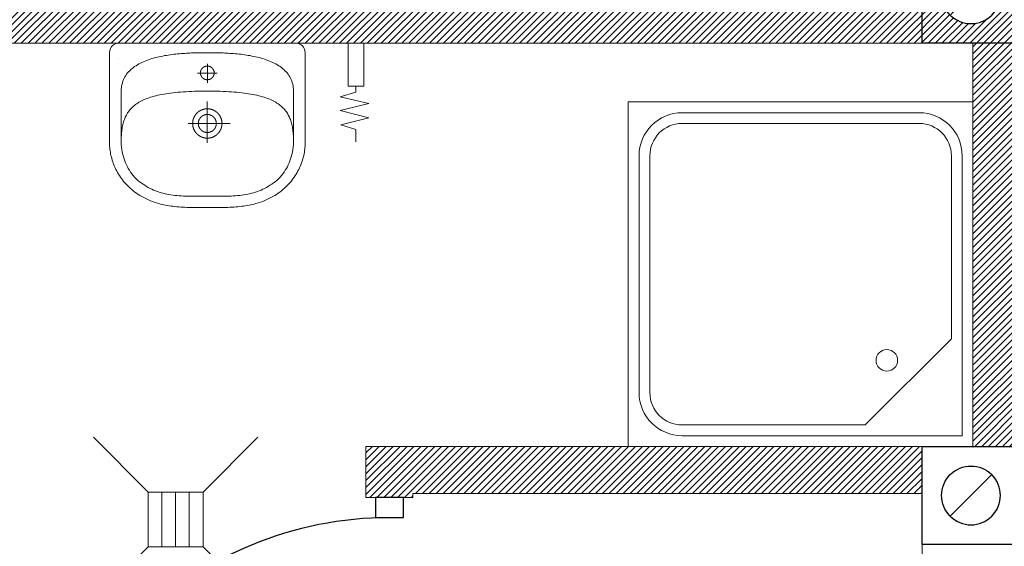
# Model space of a CAD drawing. Header units: inches. Extents: x 27484 to 71626, y -45113 to 39.
# Tile 144 of 256: x 36744 to 36995, y -34657 to -34522. Entities that reach past the tile are written whole.
import ezdxf
from ezdxf.enums import TextEntityAlignment as Align

# ---------------------------------------------------------------- set-up
doc = ezdxf.new("R2010")
doc.units = ezdxf.units.IN
doc.header["$LTSCALE"] = 50
doc.header["$MEASUREMENT"] = 0
for name, color, linetype, lineweight in [('A-ARMATURA', 45, 'Continuous', 5), ('A-SCIANY', 5, 'Continuous', 18), ('A-ść. istn.', 8, 'Continuous', 0), ('R-MET-DRZ', 7, 'Continuous', 15)]:
    doc.layers.add(name, color=color, linetype=linetype, lineweight=lineweight)
for name, color, linetype in [('B-IWE', 2, 'Continuous'), ('B-IWE-KAN', 7, 'Continuous'), ('R-MET-IWE', 2, 'Continuous'), ('rz_wentylacja', 10, 'Continuous'), ('S-DRZ-', 7, 'Continuous'), ('S-DRZ-O', 7, 'Continuous'), ('S-DRZ-SKRZYD', 5, 'Continuous'), ('S-DRZ-WEGAR', 7, 'Continuous')]:
    doc.layers.add(name, color=color, linetype=linetype)
doc.styles.get("Standard").update_dxf_attribs({"font": 'romans.shx'})

# ---------------------------------------------------------------- blocks, each defined once
blk = doc.blocks.new('NATR80_K')
for p, q in [((-80, 80), (0, 80)), ((-80, 0), (-80, 80)), ((0, 80), (0, 0)), ((-12.5, 77.5), (-67.5, 77.5)), ((-12.5, 75), (-67.5, 75)), ((-77.5, 67.5), (-77.5, 12.5)), ((-75, 67.5), (-75, 12.5)), ((-5, 25), (-5, 67.5)), ((-2.5, 2.5), (-2.5, 67.5)), ((-25, 5), (-5, 25)), ((-67.5, 5), (-25, 5)), ((-67.5, 2.5), (-2.5, 2.5)), ((0, 0), (-80, 0))]:
    blk.add_line(p, q)
blk.add_circle((-20, 20), 2.5)
for centre, radius, start, end in [((-67.5, 67.5), 10, 90, 180), ((-12.5, 67.5), 10, 0, 90), ((-67.5, 67.5), 7.5, 90, 180), ((-12.5, 67.5), 7.5, 0, 90), ((-67.5, 12.5), 10, 180, 270), ((-67.5, 12.5), 7.5, 180, 270)]:
    blk.add_arc(centre, radius, start, end)
blk = doc.blocks.new('KRAT')
for p, q in [((-7, 7), (-21, 21)), ((7, 7), (21, 21)), ((7, 3.5), (-7, 3.5)), ((7, 0), (-7, 0)), ((7, -3.5), (-7, -3.5)), ((-7, -7), (-21, -21)), ((7, -7), (21, -21))]:
    blk.add_line(p, q)
blk.add_lwpolyline([(7, -7), (7, 7), (-7, 7), (-7, -7)], close=True)
blk = doc.blocks.new('D90-L-DL')
at = {"layer": 'S-DRZ-'}
blk.add_arc((-45, 0), 90, 270, 0, dxfattribs=at)
at = {"layer": 'S-DRZ-O'}
blk.add_line((0, 15.12), (0, -15.12), dxfattribs=at)
at = {"layer": 'S-DRZ-SKRZYD'}
blk.add_line((-45, 0), (-45, -90), dxfattribs=at)
at = {"layer": 'S-DRZ-WEGAR'}
for points in [[(-50, -3.5), (-45, -3.5), (-45, 3.5), (-50, 3.5)], [(45, 3.5), (50, 3.5), (50, -3.5), (45, -3.5)]]:
    blk.add_lwpolyline(points, close=True, dxfattribs=at)
blk = doc.blocks.new('A$C3A7D2EB8')
at = {"layer": 'A-ARMATURA'}
for p, q in [((22.71, 16.63), (22.71, 16.63)), ((1.75, 12.95), (1.75, 12.95)), ((2.3, 0.03), (2.3, 0.03)), ((3.75, 0.03), (3.75, 0.03))]:
    blk.add_line(p, q, dxfattribs=at)
for points in [[(-0.01, -21.47), (-0.62, -21.46), (-1.23, -21.46), (-1.83, -21.46), (-2.42, -21.46), (-3, -21.45), (-3.57, -21.44), (-4.14, -21.43), (-4.69, -21.41), (-5.23, -21.39), (-5.77, -21.37), (-6.3, -21.34), (-6.82, -21.31), (-7.33, -21.28), (-7.83, -21.24), (-8.32, -21.19), (-8.8, -21.13), (-9.28, -21.07), (-9.75, -21.01), (-10.21, -20.93), (-10.66, -20.85), (-11.1, -20.76), (-11.53, -20.67), (-11.96, -20.56), (-12.38, -20.45), (-12.38, -20.45), (-12.98, -20.26), (-13.57, -20.07), (-14.14, -19.86), (-14.69, -19.64), (-15.22, -19.41), (-15.74, -19.16), (-16.25, -18.91), (-16.73, -18.64), (-17.2, -18.37), (-17.66, -18.08), (-18.1, -17.78), (-18.52, -17.48), (-18.93, -17.17), (-19.32, -16.85), (-19.7, -16.52), (-20.06, -16.18), (-20.41, -15.84), (-20.75, -15.49), (-21.07, -15.13), (-21.38, -14.77), (-21.67, -14.4), (-21.95, -14.03), (-22.21, -13.65), (-22.46, -13.27), (-22.7, -12.89), (-22.93, -12.5), (-23.14, -12.11), (-23.34, -11.72), (-23.53, -11.32), (-23.71, -10.92), (-23.87, -10.53), (-24.02, -10.13), (-24.16, -9.73), (-24.29, -9.33), (-24.41, -8.93), (-24.52, -8.53), (-24.61, -8.13), (-24.7, -7.73), (-24.77, -7.34), (-24.84, -6.95), (-24.89, -6.56), (-24.93, -6.17), (-24.97, -5.79), (-24.99, -5.41), (-25, -5.03), (-25.01, -4.67), (-25.01, -4.67), (-25.01, 17.36), (-24.98, 18.05), (-24.9, 18.65), (-24.76, 19.14), (-24.57, 19.55), (-24.31, 19.88), (-24, 20.13), (-23.63, 20.32), (-23.19, 20.44), (-22.69, 20.51), (-22.13, 20.53), (-0.01, 20.53), (22.12, 20.53), (22.68, 20.51), (23.18, 20.44), (23.61, 20.32), (23.99, 20.13), (24.3, 19.88), (24.55, 19.55), (24.75, 19.14), (24.88, 18.65), (24.97, 18.05), (24.99, 17.36), (24.99, -4.67), (24.99, -5.03), (24.97, -5.41), (24.95, -5.79), (24.92, -6.17), (24.87, -6.56), (24.82, -6.95), (24.76, -7.34), (24.68, -7.73), (24.6, -8.13), (24.5, -8.53), (24.4, -8.93), (24.28, -9.33), (24.15, -9.73), (24.01, -10.13), (23.86, -10.53), (23.69, -10.92), (23.52, -11.32), (23.33, -11.72), (23.13, -12.11), (22.91, -12.5), (22.69, -12.89), (22.45, -13.27), (22.2, -13.65), (21.93, -14.03), (21.65, -14.4), (21.36, -14.77), (21.05, -15.13), (20.73, -15.49), (20.4, -15.84), (20.05, -16.18), (19.69, -16.52), (19.31, -16.85), (18.91, -17.17), (18.51, -17.48), (18.08, -17.78), (17.64, -18.08), (17.19, -18.37), (16.72, -18.64), (16.23, -18.91), (15.73, -19.16), (15.21, -19.41), (14.67, -19.64), (14.12, -19.86), (13.55, -20.07), (12.97, -20.26), (12.36, -20.45), (12.36, -20.45), (11.94, -20.56), (11.52, -20.67), (11.08, -20.76), (10.64, -20.85), (10.19, -20.93), (9.73, -21.01), (9.26, -21.07), (8.79, -21.13), (8.3, -21.19), (7.81, -21.24), (7.31, -21.28), (6.8, -21.31), (6.28, -21.34), (5.75, -21.37), (5.22, -21.39), (4.67, -21.41), (4.12, -21.43), (3.56, -21.44), (2.99, -21.45), (2.41, -21.46), (1.82, -21.46), (1.22, -21.46), (0.61, -21.46), (-0.01, -21.47)], [(-0.01, -18.53), (0.52, -18.54), (1.05, -18.54), (1.59, -18.54), (2.14, -18.55), (2.69, -18.55), (3.24, -18.55), (3.8, -18.55), (4.36, -18.55), (4.92, -18.54), (5.48, -18.53), (6.04, -18.51), (6.6, -18.48), (7.15, -18.45), (7.69, -18.41), (8.23, -18.36), (8.76, -18.3), (9.28, -18.23), (9.79, -18.15), (10.3, -18.05), (10.8, -17.93), (11.29, -17.81), (11.78, -17.67), (12.27, -17.52), (12.75, -17.35), (13.23, -17.17), (13.7, -16.97), (14.17, -16.76), (14.63, -16.54), (15.08, -16.3), (15.54, -16.04), (15.98, -15.77), (16.42, -15.48), (16.85, -15.17), (17.28, -14.85), (17.71, -14.51), (18.56, -13.69), (18.93, -13.26), (19.28, -12.83), (19.6, -12.39), (19.9, -11.94), (20.17, -11.49), (20.42, -11.02), (20.65, -10.54), (20.87, -10.04), (21.06, -9.53), (21.24, -9), (21.41, -8.46), (21.56, -7.9), (21.7, -7.32), (21.82, -6.65), (21.91, -5.99), (21.97, -5.32), (21.99, -4.64), (21.99, 8.3), (21.98, 8.76), (21.93, 9.21), (21.87, 9.64), (21.78, 10.06), (21.67, 10.46), (21.55, 10.85), (21.39, 11.23), (21.22, 11.6), (21.03, 11.95), (20.83, 12.29), (20.6, 12.61), (20.35, 12.92), (20.09, 13.23), (19.82, 13.51), (19.52, 13.79), (19.22, 14.06), (18.89, 14.31), (18.56, 14.56), (18.21, 14.79), (17.85, 15.01), (17.48, 15.22), (17.09, 15.43), (16.7, 15.62), (16.29, 15.8), (15.88, 15.98), (15.46, 16.14), (15.03, 16.3), (14.59, 16.44), (14.15, 16.58), (13.7, 16.72), (13.25, 16.84), (12.79, 16.95), (12.32, 17.06), (11.86, 17.16), (11.39, 17.26), (10.91, 17.35), (10.44, 17.43), (9.97, 17.5), (9.49, 17.57), (9.02, 17.64), (8.55, 17.69), (8.07, 17.75), (7.61, 17.8), (7.14, 17.84), (6.68, 17.88), (6.22, 17.91), (5.77, 17.94), (5.32, 17.97), (4.88, 17.99), (4.44, 18.01), (4.02, 18.03), (3.6, 18.05), (3.19, 18.06), (2.79, 18.07), (2.4, 18.08), (2.01, 18.08), (1.65, 18.09), (1.29, 18.09), (0.94, 18.09), (0.61, 18.09), (0.3, 18.09), (-0.01, 18.09), (-0.01, 18.09), (-0.31, 18.09), (-0.63, 18.09), (-0.96, 18.09), (-1.3, 18.09), (-1.66, 18.09), (-2.03, 18.08), (-2.41, 18.08), (-2.8, 18.07), (-3.2, 18.06), (-3.61, 18.05), (-4.03, 18.03), (-4.46, 18.01), (-4.89, 17.99), (-5.34, 17.97), (-5.78, 17.94), (-6.24, 17.91), (-6.69, 17.88), (-7.16, 17.84), (-7.62, 17.8), (-8.09, 17.75), (-8.56, 17.69), (-9.03, 17.64), (-9.51, 17.57), (-9.98, 17.5), (-10.46, 17.43), (-10.93, 17.35), (-11.4, 17.26), (-11.87, 17.16), (-12.34, 17.06), (-12.8, 16.95), (-13.26, 16.84), (-13.72, 16.72), (-14.17, 16.58), (-14.61, 16.44), (-15.05, 16.3), (-15.47, 16.14), (-15.9, 15.98), (-16.31, 15.8), (-16.71, 15.62), (-17.11, 15.43), (-17.49, 15.22), (-17.86, 15.01), (-18.23, 14.79), (-18.57, 14.56), (-18.91, 14.31), (-19.23, 14.06), (-19.54, 13.79), (-19.83, 13.51), (-20.11, 13.23), (-20.37, 12.92), (-20.61, 12.61), (-20.84, 12.29), (-21.05, 11.95), (-21.24, 11.6), (-21.41, 11.23), (-21.56, 10.85), (-21.69, 10.46), (-21.8, 10.06), (-21.89, 9.64), (-21.95, 9.21), (-21.99, 8.76), (-22.01, 8.3), (-22.01, 8.3), (-22.01, -4.64), (-21.98, -5.32), (-21.92, -5.99), (-21.84, -6.65), (-21.72, -7.32), (-21.58, -7.9), (-21.42, -8.46), (-21.26, -9), (-21.08, -9.53), (-20.88, -10.04), (-20.67, -10.54), (-20.44, -11.02), (-20.19, -11.49), (-19.91, -11.94), (-19.62, -12.39), (-19.3, -12.83), (-18.95, -13.26), (-18.58, -13.69), (-17.72, -14.51), (-17.3, -14.85), (-16.87, -15.17), (-16.44, -15.48), (-16, -15.77), (-15.55, -16.04), (-15.1, -16.3), (-14.64, -16.54), (-14.18, -16.76), (-13.72, -16.97), (-13.24, -17.17), (-12.77, -17.35), (-12.29, -17.52), (-11.8, -17.67), (-11.31, -17.81), (-10.81, -17.93), (-10.31, -18.05), (-9.81, -18.15), (-9.3, -18.23), (-8.78, -18.3), (-8.25, -18.36), (-7.71, -18.41), (-7.16, -18.45), (-6.61, -18.48), (-6.06, -18.51), (-5.5, -18.53), (-4.94, -18.54), (-4.38, -18.55), (-3.82, -18.55), (-3.26, -18.55), (-2.7, -18.55), (-2.15, -18.55), (-1.61, -18.54), (-1.06, -18.54), (-0.53, -18.54)], [(1.75, 12.94), (1.75, 12.97), (1.75, 12.99), (1.75, 13.01), (1.75, 13.04), (1.75, 13.06), (1.74, 13.08), (1.74, 13.11), (1.74, 13.13), (1.74, 13.15), (1.74, 13.17), (1.73, 13.2), (1.73, 13.22), (1.72, 13.24), (1.72, 13.26), (1.72, 13.29), (1.71, 13.31), (1.71, 13.33), (1.7, 13.35), (1.7, 13.38), (1.69, 13.4), (1.68, 13.42), (1.68, 13.44), (1.67, 13.46), (1.66, 13.49), (1.66, 13.51), (1.65, 13.53), (1.64, 13.55), (1.63, 13.57), (1.63, 13.59), (1.62, 13.61), (1.61, 13.64), (1.6, 13.66), (1.59, 13.68), (1.58, 13.7), (1.57, 13.72), (1.56, 13.74), (1.55, 13.76), (1.54, 13.78), (1.53, 13.8), (1.52, 13.82), (1.5, 13.84), (1.49, 13.86), (1.48, 13.88), (1.47, 13.9), (1.46, 13.92), (1.44, 13.94), (1.43, 13.96), (1.42, 13.97), (1.4, 13.99), (1.39, 14.01), (1.38, 14.03), (1.36, 14.05), (1.35, 14.06), (1.33, 14.08), (1.32, 14.1), (1.3, 14.12), (1.29, 14.13), (1.27, 14.15), (1.25, 14.17), (1.24, 14.18), (1.22, 14.2), (1.21, 14.21), (1.19, 14.23), (1.17, 14.25), (1.16, 14.26), (1.14, 14.28), (1.12, 14.29), (1.1, 14.31), (1.08, 14.32), (1.07, 14.33), (1.05, 14.35), (1.03, 14.36), (1.01, 14.37), (0.99, 14.39), (0.97, 14.4), (0.95, 14.41), (0.94, 14.43), (0.92, 14.44), (0.9, 14.45), (0.88, 14.46), (0.86, 14.47), (0.84, 14.48), (0.82, 14.49), (0.8, 14.51), (0.78, 14.52), (0.76, 14.53), (0.73, 14.54), (0.71, 14.54), (0.69, 14.55), (0.67, 14.56), (0.65, 14.57), (0.63, 14.58), (0.61, 14.59), (0.59, 14.6), (0.56, 14.6), (0.54, 14.61), (0.52, 14.62), (0.5, 14.62), (0.48, 14.63), (0.45, 14.64), (0.43, 14.64), (0.41, 14.65), (0.39, 14.65), (0.37, 14.66), (0.34, 14.66), (0.32, 14.67), (0.3, 14.67), (0.28, 14.68), (0.25, 14.68), (0.23, 14.68), (0.21, 14.68), (0.18, 14.69), (0.16, 14.69), (0.14, 14.69), (0.12, 14.69), (0.09, 14.69), (0.07, 14.7), (0.05, 14.7), (0.02, 14.7), (0, 14.7), (-0.02, 14.7), (-0.04, 14.7), (-0.07, 14.7), (-0.09, 14.69), (-0.11, 14.69), (-0.14, 14.69), (-0.16, 14.69), (-0.18, 14.69), (-0.2, 14.69), (-0.23, 14.68), (-0.25, 14.68), (-0.27, 14.68), (-0.29, 14.67), (-0.32, 14.67), (-0.34, 14.66), (-0.36, 14.66), (-0.38, 14.65), (-0.41, 14.65), (-0.43, 14.64), (-0.45, 14.64), (-0.47, 14.63), (-0.5, 14.63), (-0.52, 14.62), (-0.54, 14.61), (-0.56, 14.6), (-0.58, 14.6), (-0.6, 14.59), (-0.63, 14.58), (-0.65, 14.57), (-0.67, 14.56), (-0.69, 14.56), (-0.71, 14.55), (-0.73, 14.54), (-0.75, 14.53), (-0.77, 14.52), (-0.79, 14.51), (-0.81, 14.5), (-0.83, 14.49), (-0.85, 14.47), (-0.87, 14.46), (-0.89, 14.45), (-0.91, 14.44), (-0.93, 14.43), (-0.95, 14.42), (-0.97, 14.4), (-0.99, 14.39), (-1.01, 14.38), (-1.03, 14.36), (-1.05, 14.35), (-1.06, 14.34), (-1.08, 14.32), (-1.1, 14.31), (-1.12, 14.29), (-1.13, 14.28), (-1.15, 14.26), (-1.17, 14.25), (-1.19, 14.23), (-1.2, 14.22), (-1.22, 14.2), (-1.24, 14.19), (-1.25, 14.17), (-1.27, 14.15), (-1.28, 14.14), (-1.3, 14.12), (-1.31, 14.1), (-1.33, 14.09), (-1.34, 14.07), (-1.36, 14.05), (-1.37, 14.03), (-1.39, 14.01), (-1.4, 14), (-1.41, 13.98), (-1.43, 13.96), (-1.44, 13.94), (-1.45, 13.92), (-1.47, 13.9), (-1.48, 13.88), (-1.49, 13.86), (-1.5, 13.84), (-1.51, 13.82), (-1.53, 13.8), (-1.54, 13.78), (-1.55, 13.76), (-1.56, 13.74), (-1.57, 13.72), (-1.58, 13.7), (-1.59, 13.68), (-1.6, 13.66), (-1.61, 13.64), (-1.62, 13.62), (-1.62, 13.6), (-1.63, 13.58), (-1.64, 13.55), (-1.65, 13.53), (-1.66, 13.51), (-1.66, 13.49), (-1.67, 13.47), (-1.68, 13.45), (-1.68, 13.42), (-1.69, 13.4), (-1.7, 13.38), (-1.7, 13.36), (-1.71, 13.34), (-1.71, 13.31), (-1.72, 13.29), (-1.72, 13.27), (-1.72, 13.25), (-1.73, 13.22), (-1.73, 13.2), (-1.73, 13.18), (-1.74, 13.15), (-1.74, 13.13), (-1.74, 13.11), (-1.74, 13.09), (-1.75, 13.06), (-1.75, 13.04), (-1.75, 13.02), (-1.75, 13), (-1.75, 12.97), (-1.75, 12.95), (-1.75, 12.93), (-1.75, 12.9), (-1.75, 12.88), (-1.75, 12.86), (-1.75, 12.83), (-1.74, 12.81), (-1.74, 12.79), (-1.74, 12.77), (-1.74, 12.74), (-1.74, 12.72), (-1.73, 12.7), (-1.73, 12.68), (-1.73, 12.65), (-1.72, 12.63), (-1.72, 12.61), (-1.71, 12.59), (-1.71, 12.56), (-1.7, 12.54), (-1.7, 12.52), (-1.69, 12.5), (-1.68, 12.47), (-1.68, 12.45), (-1.67, 12.43), (-1.67, 12.41), (-1.66, 12.39), (-1.65, 12.37), (-1.64, 12.34), (-1.63, 12.32), (-1.63, 12.3), (-1.62, 12.28), (-1.61, 12.26), (-1.6, 12.24), (-1.59, 12.22), (-1.58, 12.2), (-1.57, 12.18), (-1.56, 12.15), (-1.55, 12.13), (-1.54, 12.11), (-1.53, 12.09), (-1.52, 12.07), (-1.51, 12.05), (-1.49, 12.03), (-1.48, 12.02), (-1.47, 12), (-1.46, 11.98), (-1.44, 11.96), (-1.43, 11.94), (-1.42, 11.92), (-1.4, 11.9), (-1.39, 11.88), (-1.38, 11.87), (-1.36, 11.85), (-1.35, 11.83), (-1.33, 11.81), (-1.32, 11.79), (-1.3, 11.78), (-1.29, 11.76), (-1.27, 11.74), (-1.26, 11.73), (-1.24, 11.71), (-1.22, 11.7), (-1.21, 11.68), (-1.19, 11.66), (-1.17, 11.65), (-1.16, 11.63), (-1.14, 11.62), (-1.12, 11.6), (-1.1, 11.59), (-1.09, 11.57), (-1.07, 11.56), (-1.05, 11.55), (-1.03, 11.53), (-1.01, 11.52), (-0.99, 11.51), (-0.97, 11.49), (-0.96, 11.48), (-0.94, 11.47), (-0.92, 11.46), (-0.9, 11.44), (-0.88, 11.43), (-0.86, 11.42), (-0.84, 11.41), (-0.82, 11.4), (-0.8, 11.39), (-0.78, 11.38), (-0.76, 11.37), (-0.73, 11.36), (-0.71, 11.35), (-0.69, 11.34), (-0.67, 11.33), (-0.65, 11.32), (-0.63, 11.31), (-0.61, 11.31), (-0.59, 11.3), (-0.56, 11.29), (-0.54, 11.28), (-0.52, 11.28), (-0.5, 11.27), (-0.48, 11.26), (-0.46, 11.26), (-0.43, 11.25), (-0.41, 11.25), (-0.39, 11.24), (-0.37, 11.24), (-0.34, 11.23), (-0.32, 11.23), (-0.3, 11.22), (-0.28, 11.22), (-0.25, 11.22), (-0.23, 11.21), (-0.21, 11.21), (-0.19, 11.21), (-0.16, 11.2), (-0.14, 11.2), (-0.12, 11.2), (-0.09, 11.2), (-0.07, 11.2), (-0.05, 11.2), (-0.03, 11.2), (0, 11.2), (0.02, 11.2), (0.04, 11.2), (0.07, 11.2), (0.09, 11.2), (0.11, 11.2), (0.13, 11.2), (0.16, 11.2), (0.18, 11.21), (0.2, 11.21), (0.23, 11.21), (0.25, 11.21), (0.27, 11.22), (0.29, 11.22), (0.32, 11.23), (0.34, 11.23), (0.36, 11.23), (0.38, 11.24), (0.41, 11.24), (0.43, 11.25), (0.45, 11.26), (0.47, 11.26), (0.49, 11.27), (0.52, 11.28), (0.54, 11.28), (0.56, 11.29), (0.58, 11.3), (0.6, 11.3), (0.62, 11.31), (0.65, 11.32), (0.67, 11.33), (0.69, 11.34), (0.71, 11.35), (0.73, 11.36), (0.75, 11.37), (0.77, 11.38), (0.79, 11.39), (0.81, 11.4), (0.83, 11.41), (0.85, 11.42), (0.87, 11.43), (0.89, 11.44), (0.91, 11.45), (0.93, 11.47), (0.95, 11.48), (0.97, 11.49), (0.99, 11.5), (1.01, 11.52), (1.03, 11.53), (1.04, 11.54), (1.06, 11.56), (1.08, 11.57), (1.1, 11.59), (1.12, 11.6), (1.13, 11.61), (1.15, 11.63), (1.17, 11.65), (1.19, 11.66), (1.2, 11.68), (1.22, 11.69), (1.24, 11.71), (1.25, 11.72), (1.27, 11.74), (1.28, 11.76), (1.3, 11.77), (1.31, 11.79), (1.33, 11.81), (1.34, 11.83), (1.36, 11.84), (1.37, 11.86), (1.39, 11.88), (1.4, 11.9), (1.41, 11.92), (1.43, 11.94), (1.44, 11.95), (1.45, 11.97), (1.47, 11.99), (1.48, 12.01), (1.49, 12.03), (1.5, 12.05), (1.51, 12.07), (1.53, 12.09), (1.54, 12.11), (1.55, 12.13), (1.56, 12.15), (1.57, 12.17), (1.58, 12.19), (1.59, 12.21), (1.6, 12.23), (1.61, 12.25), (1.62, 12.28), (1.62, 12.3), (1.63, 12.32), (1.64, 12.34), (1.65, 12.36), (1.66, 12.38), (1.66, 12.4), (1.67, 12.43), (1.68, 12.45), (1.68, 12.47), (1.69, 12.49), (1.7, 12.51), (1.7, 12.54), (1.71, 12.56), (1.71, 12.58), (1.72, 12.6), (1.72, 12.63), (1.72, 12.65), (1.73, 12.67), (1.73, 12.69), (1.73, 12.72), (1.74, 12.74), (1.74, 12.76), (1.74, 12.78), (1.74, 12.81), (1.75, 12.83), (1.75, 12.85), (1.75, 12.88), (1.75, 12.9), (1.75, 12.92), (1.75, 12.94)], [(3.75, 0.02), (3.75, 0.06), (3.75, 0.09), (3.75, 0.12), (3.75, 0.16), (3.75, 0.19), (3.74, 0.22), (3.74, 0.26), (3.74, 0.29), (3.74, 0.32), (3.74, 0.36), (3.73, 0.39), (3.73, 0.42), (3.73, 0.46), (3.72, 0.49), (3.72, 0.52), (3.71, 0.56), (3.71, 0.59), (3.7, 0.62), (3.7, 0.66), (3.69, 0.69), (3.68, 0.72), (3.68, 0.76), (3.67, 0.79), (3.66, 0.82), (3.66, 0.85), (3.65, 0.89), (3.64, 0.92), (3.63, 0.95), (3.63, 0.99), (3.62, 1.02), (3.61, 1.05), (3.6, 1.08), (3.59, 1.11), (3.58, 1.15), (3.57, 1.18), (3.56, 1.21), (3.55, 1.24), (3.54, 1.27), (3.53, 1.31), (3.51, 1.34), (3.5, 1.37), (3.49, 1.4), (3.48, 1.43), (3.46, 1.46), (3.45, 1.49), (3.44, 1.52), (3.42, 1.55), (3.41, 1.59), (3.4, 1.62), (3.38, 1.65), (3.37, 1.68), (3.35, 1.71), (3.34, 1.74), (3.32, 1.77), (3.31, 1.8), (3.29, 1.83), (3.27, 1.85), (3.26, 1.88), (3.24, 1.91), (3.22, 1.94), (3.21, 1.97), (3.19, 2), (3.17, 2.03), (3.15, 2.06), (3.14, 2.08), (3.12, 2.11), (3.1, 2.14), (3.08, 2.17), (3.06, 2.19), (3.04, 2.22), (3.02, 2.25), (3, 2.28), (2.98, 2.3), (2.96, 2.33), (2.94, 2.36), (2.92, 2.38), (2.9, 2.41), (2.88, 2.43), (2.85, 2.46), (2.83, 2.49), (2.81, 2.51), (2.79, 2.54), (2.76, 2.56), (2.74, 2.59), (2.72, 2.61), (2.7, 2.63), (2.67, 2.66), (2.65, 2.68), (2.63, 2.71), (2.6, 2.73), (2.58, 2.75), (2.55, 2.77), (2.53, 2.8), (2.5, 2.82), (2.48, 2.84), (2.45, 2.86), (2.43, 2.89), (2.4, 2.91), (2.38, 2.93), (2.35, 2.95), (2.32, 2.97), (2.3, 2.99), (2.27, 3.01), (2.24, 3.03), (2.22, 3.05), (2.19, 3.07), (2.16, 3.09), (2.13, 3.11), (2.11, 3.13), (2.08, 3.15), (2.05, 3.17), (2.02, 3.19), (1.99, 3.2), (1.97, 3.22), (1.94, 3.24), (1.91, 3.26), (1.88, 3.27), (1.85, 3.29), (1.82, 3.31), (1.79, 3.32), (1.76, 3.34), (1.73, 3.35), (1.7, 3.37), (1.67, 3.38), (1.64, 3.4), (1.61, 3.41), (1.58, 3.43), (1.55, 3.44), (1.52, 3.46), (1.49, 3.47), (1.46, 3.48), (1.43, 3.49), (1.4, 3.51), (1.37, 3.52), (1.33, 3.53), (1.3, 3.54), (1.27, 3.56), (1.24, 3.57), (1.21, 3.58), (1.18, 3.59), (1.14, 3.6), (1.11, 3.61), (1.08, 3.62), (1.05, 3.63), (1.02, 3.64), (0.98, 3.65), (0.95, 3.65), (0.92, 3.66), (0.89, 3.67), (0.85, 3.68), (0.82, 3.69), (0.79, 3.69), (0.75, 3.7), (0.72, 3.71), (0.69, 3.71), (0.66, 3.72), (0.62, 3.73), (0.59, 3.73), (0.56, 3.74), (0.52, 3.74), (0.49, 3.75), (0.46, 3.75), (0.42, 3.75), (0.39, 3.76), (0.36, 3.76), (0.32, 3.76), (0.29, 3.77), (0.26, 3.77), (0.22, 3.77), (0.19, 3.77), (0.16, 3.77), (0.12, 3.78), (0.09, 3.78), (0.05, 3.78), (0.02, 3.78), (-0.01, 3.78), (-0.05, 3.78), (-0.08, 3.78), (-0.11, 3.78), (-0.15, 3.77), (-0.18, 3.77), (-0.21, 3.77), (-0.25, 3.77), (-0.28, 3.77), (-0.31, 3.76), (-0.35, 3.76), (-0.38, 3.76), (-0.41, 3.75), (-0.45, 3.75), (-0.48, 3.75), (-0.51, 3.74), (-0.55, 3.74), (-0.58, 3.73), (-0.61, 3.73), (-0.65, 3.72), (-0.68, 3.72), (-0.71, 3.71), (-0.75, 3.7), (-0.78, 3.7), (-0.81, 3.69), (-0.84, 3.68), (-0.88, 3.67), (-0.91, 3.67), (-0.94, 3.66), (-0.97, 3.65), (-1.01, 3.64), (-1.04, 3.63), (-1.07, 3.62), (-1.1, 3.61), (-1.14, 3.6), (-1.17, 3.59), (-1.2, 3.58), (-1.23, 3.57), (-1.26, 3.56), (-1.29, 3.55), (-1.33, 3.54), (-1.36, 3.52), (-1.39, 3.51), (-1.42, 3.5), (-1.45, 3.49), (-1.48, 3.47), (-1.51, 3.46), (-1.54, 3.45), (-1.57, 3.43), (-1.6, 3.42), (-1.63, 3.4), (-1.66, 3.39), (-1.69, 3.37), (-1.72, 3.36), (-1.75, 3.34), (-1.78, 3.33), (-1.81, 3.31), (-1.84, 3.29), (-1.87, 3.28), (-1.9, 3.26), (-1.93, 3.24), (-1.96, 3.23), (-1.99, 3.21), (-2.01, 3.19), (-2.04, 3.17), (-2.07, 3.15), (-2.1, 3.13), (-2.13, 3.12), (-2.15, 3.1), (-2.18, 3.08), (-2.21, 3.06), (-2.24, 3.04), (-2.26, 3.02), (-2.29, 3), (-2.32, 2.98), (-2.34, 2.96), (-2.37, 2.93), (-2.39, 2.91), (-2.42, 2.89), (-2.45, 2.87), (-2.47, 2.85), (-2.5, 2.83), (-2.52, 2.8), (-2.55, 2.78), (-2.57, 2.76), (-2.59, 2.73), (-2.62, 2.71), (-2.64, 2.69), (-2.67, 2.66), (-2.69, 2.64), (-2.71, 2.62), (-2.74, 2.59), (-2.76, 2.57), (-2.78, 2.54), (-2.8, 2.52), (-2.83, 2.49), (-2.85, 2.47), (-2.87, 2.44), (-2.89, 2.42), (-2.91, 2.39), (-2.93, 2.36), (-2.95, 2.34), (-2.97, 2.31), (-3, 2.28), (-3.02, 2.26), (-3.03, 2.23), (-3.05, 2.2), (-3.07, 2.18), (-3.09, 2.15), (-3.11, 2.12), (-3.13, 2.09), (-3.15, 2.06), (-3.17, 2.04), (-3.18, 2.01), (-3.2, 1.98), (-3.22, 1.95), (-3.24, 1.92), (-3.25, 1.89), (-3.27, 1.86), (-3.29, 1.83), (-3.3, 1.8), (-3.32, 1.77), (-3.33, 1.74), (-3.35, 1.71), (-3.36, 1.68), (-3.38, 1.65), (-3.39, 1.62), (-3.41, 1.59), (-3.42, 1.56), (-3.43, 1.53), (-3.45, 1.5), (-3.46, 1.47), (-3.47, 1.44), (-3.49, 1.41), (-3.5, 1.38), (-3.51, 1.35), (-3.52, 1.31), (-3.53, 1.28), (-3.54, 1.25), (-3.56, 1.22), (-3.57, 1.19), (-3.58, 1.16), (-3.59, 1.12), (-3.6, 1.09), (-3.61, 1.06), (-3.61, 1.03), (-3.62, 0.99), (-3.63, 0.96), (-3.64, 0.93), (-3.65, 0.9), (-3.66, 0.86), (-3.66, 0.83), (-3.67, 0.8), (-3.68, 0.77), (-3.68, 0.73), (-3.69, 0.7), (-3.7, 0.67), (-3.7, 0.63), (-3.71, 0.6), (-3.71, 0.57), (-3.72, 0.53), (-3.72, 0.5), (-3.72, 0.47), (-3.73, 0.43), (-3.73, 0.4), (-3.73, 0.37), (-3.74, 0.33), (-3.74, 0.3), (-3.74, 0.27), (-3.74, 0.23), (-3.75, 0.2), (-3.75, 0.17), (-3.75, 0.13), (-3.75, 0.1), (-3.75, 0.07), (-3.75, 0.03), (-3.75, 0), (-3.75, -0.04), (-3.75, -0.07), (-3.75, -0.1), (-3.75, -0.14), (-3.74, -0.17), (-3.74, -0.2), (-3.74, -0.24), (-3.74, -0.27), (-3.74, -0.3), (-3.73, -0.34), (-3.73, -0.37), (-3.73, -0.4), (-3.72, -0.44), (-3.72, -0.47), (-3.71, -0.5), (-3.71, -0.54), (-3.7, -0.57), (-3.7, -0.6), (-3.69, -0.64), (-3.68, -0.67), (-3.68, -0.7), (-3.67, -0.73), (-3.66, -0.77), (-3.66, -0.8), (-3.65, -0.83), (-3.64, -0.87), (-3.63, -0.9), (-3.63, -0.93), (-3.62, -0.96), (-3.61, -1), (-3.6, -1.03), (-3.59, -1.06), (-3.58, -1.09), (-3.57, -1.12), (-3.56, -1.16), (-3.55, -1.19), (-3.54, -1.22), (-3.53, -1.25), (-3.51, -1.28), (-3.5, -1.31), (-3.49, -1.35), (-3.48, -1.38), (-3.46, -1.41), (-3.45, -1.44), (-3.44, -1.47), (-3.43, -1.5), (-3.41, -1.53), (-3.4, -1.56), (-3.38, -1.59), (-3.37, -1.62), (-3.35, -1.65), (-3.34, -1.68), (-3.32, -1.71), (-3.31, -1.74), (-3.29, -1.77), (-3.27, -1.8), (-3.26, -1.83), (-3.24, -1.86), (-3.22, -1.89), (-3.21, -1.92), (-3.19, -1.94), (-3.17, -1.97), (-3.15, -2), (-3.14, -2.03), (-3.12, -2.06), (-3.1, -2.09), (-3.08, -2.11), (-3.06, -2.14), (-3.04, -2.17), (-3.02, -2.19), (-3, -2.22), (-2.98, -2.25), (-2.96, -2.28), (-2.94, -2.3), (-2.92, -2.33), (-2.9, -2.35), (-2.88, -2.38), (-2.85, -2.41), (-2.83, -2.43), (-2.81, -2.46), (-2.79, -2.48), (-2.77, -2.51), (-2.74, -2.53), (-2.72, -2.55), (-2.7, -2.58), (-2.67, -2.6), (-2.65, -2.63), (-2.63, -2.65), (-2.6, -2.67), (-2.58, -2.7), (-2.55, -2.72), (-2.53, -2.74), (-2.5, -2.77), (-2.48, -2.79), (-2.45, -2.81), (-2.43, -2.83), (-2.4, -2.85), (-2.38, -2.87), (-2.35, -2.9), (-2.32, -2.92), (-2.3, -2.94), (-2.27, -2.96), (-2.24, -2.98), (-2.22, -3), (-2.19, -3.02), (-2.16, -3.04), (-2.13, -3.06), (-2.11, -3.08), (-2.08, -3.09), (-2.05, -3.11), (-2.02, -3.13), (-1.99, -3.15), (-1.97, -3.17), (-1.94, -3.18), (-1.91, -3.2), (-1.88, -3.22), (-1.85, -3.23), (-1.82, -3.25), (-1.79, -3.27), (-1.76, -3.28), (-1.73, -3.3), (-1.7, -3.31), (-1.67, -3.33), (-1.64, -3.34), (-1.61, -3.36), (-1.58, -3.37), (-1.55, -3.39), (-1.52, -3.4), (-1.49, -3.41), (-1.46, -3.43), (-1.43, -3.44), (-1.4, -3.45), (-1.37, -3.47), (-1.33, -3.48), (-1.3, -3.49), (-1.27, -3.5), (-1.24, -3.51), (-1.21, -3.52), (-1.18, -3.53), (-1.14, -3.54), (-1.11, -3.55), (-1.08, -3.56), (-1.05, -3.57), (-1.02, -3.58), (-0.98, -3.59), (-0.95, -3.6), (-0.92, -3.61), (-0.89, -3.62), (-0.85, -3.62), (-0.82, -3.63), (-0.79, -3.64), (-0.75, -3.65), (-0.72, -3.65), (-0.69, -3.66), (-0.66, -3.66), (-0.62, -3.67), (-0.59, -3.68), (-0.56, -3.68), (-0.52, -3.69), (-0.49, -3.69), (-0.46, -3.69), (-0.42, -3.7), (-0.39, -3.7), (-0.36, -3.71), (-0.32, -3.71), (-0.29, -3.71), (-0.26, -3.71), (-0.22, -3.72), (-0.19, -3.72), (-0.16, -3.72), (-0.12, -3.72), (-0.09, -3.72), (-0.06, -3.72), (-0.02, -3.72), (0.01, -3.72), (0.05, -3.72), (0.08, -3.72), (0.11, -3.72), (0.15, -3.72), (0.18, -3.72), (0.21, -3.72), (0.25, -3.71), (0.28, -3.71), (0.31, -3.71), (0.35, -3.71), (0.38, -3.7), (0.41, -3.7), (0.45, -3.7), (0.48, -3.69), (0.51, -3.69), (0.55, -3.68), (0.58, -3.68), (0.61, -3.67), (0.65, -3.67), (0.68, -3.66), (0.71, -3.65), (0.75, -3.65), (0.78, -3.64), (0.81, -3.63), (0.84, -3.63), (0.88, -3.62), (0.91, -3.61), (0.94, -3.6), (0.97, -3.59), (1.01, -3.59), (1.04, -3.58), (1.07, -3.57), (1.1, -3.56), (1.13, -3.55), (1.17, -3.54), (1.2, -3.53), (1.23, -3.52), (1.26, -3.5), (1.29, -3.49), (1.33, -3.48), (1.36, -3.47), (1.39, -3.46), (1.42, -3.44), (1.45, -3.43), (1.48, -3.42), (1.51, -3.4), (1.54, -3.39), (1.57, -3.38), (1.6, -3.36), (1.63, -3.35), (1.66, -3.33), (1.69, -3.32), (1.72, -3.3), (1.75, -3.29), (1.78, -3.27), (1.81, -3.26), (1.84, -3.24), (1.87, -3.22), (1.9, -3.21), (1.93, -3.19), (1.96, -3.17), (1.99, -3.15), (2.01, -3.14), (2.04, -3.12), (2.07, -3.1), (2.1, -3.08), (2.13, -3.06), (2.15, -3.04), (2.18, -3.02), (2.21, -3), (2.24, -2.98), (2.26, -2.96), (2.29, -2.94), (2.32, -2.92), (2.34, -2.9), (2.37, -2.88), (2.39, -2.86), (2.42, -2.84), (2.44, -2.82), (2.47, -2.79), (2.5, -2.77), (2.52, -2.75), (2.55, -2.73), (2.57, -2.7), (2.59, -2.68), (2.62, -2.66), (2.64, -2.63), (2.67, -2.61), (2.69, -2.59), (2.71, -2.56), (2.74, -2.54), (2.76, -2.51), (2.78, -2.49), (2.8, -2.46), (2.83, -2.44), (2.85, -2.41), (2.87, -2.39), (2.89, -2.36), (2.91, -2.34), (2.93, -2.31), (2.95, -2.28), (2.97, -2.26), (2.99, -2.23), (3.01, -2.2), (3.03, -2.18), (3.05, -2.15), (3.07, -2.12), (3.09, -2.09), (3.11, -2.07), (3.13, -2.04), (3.15, -2.01), (3.17, -1.98), (3.18, -1.95), (3.2, -1.92), (3.22, -1.9), (3.24, -1.87), (3.25, -1.84), (3.27, -1.81), (3.29, -1.78), (3.3, -1.75), (3.32, -1.72), (3.33, -1.69), (3.35, -1.66), (3.36, -1.63), (3.38, -1.6), (3.39, -1.57), (3.41, -1.54), (3.42, -1.51), (3.43, -1.48), (3.45, -1.45), (3.46, -1.42), (3.47, -1.39), (3.49, -1.35), (3.5, -1.32), (3.51, -1.29), (3.52, -1.26), (3.53, -1.23), (3.54, -1.2), (3.56, -1.17), (3.57, -1.13), (3.58, -1.1), (3.59, -1.07), (3.6, -1.04), (3.61, -1), (3.61, -0.97), (3.62, -0.94), (3.63, -0.91), (3.64, -0.88), (3.65, -0.84), (3.66, -0.81), (3.66, -0.78), (3.67, -0.74), (3.68, -0.71), (3.68, -0.68), (3.69, -0.65), (3.7, -0.61), (3.7, -0.58), (3.71, -0.55), (3.71, -0.51), (3.72, -0.48), (3.72, -0.45), (3.72, -0.41), (3.73, -0.38), (3.73, -0.35), (3.73, -0.31), (3.74, -0.28), (3.74, -0.25), (3.74, -0.21), (3.74, -0.18), (3.75, -0.15), (3.75, -0.11), (3.75, -0.08), (3.75, -0.05), (3.75, -0.01), (3.75, 0.02)], [(2.3, 0.02), (2.3, 0.05), (2.3, 0.08), (2.3, 0.1), (2.3, 0.13), (2.3, 0.16), (2.29, 0.18), (2.29, 0.21), (2.29, 0.23), (2.29, 0.26), (2.29, 0.29), (2.28, 0.31), (2.28, 0.34), (2.27, 0.36), (2.27, 0.39), (2.27, 0.42), (2.26, 0.44), (2.26, 0.47), (2.25, 0.49), (2.25, 0.52), (2.24, 0.55), (2.23, 0.57), (2.23, 0.6), (2.22, 0.62), (2.21, 0.65), (2.21, 0.67), (2.2, 0.7), (2.19, 0.72), (2.18, 0.75), (2.18, 0.77), (2.17, 0.8), (2.16, 0.82), (2.15, 0.85), (2.14, 0.87), (2.13, 0.9), (2.12, 0.92), (2.11, 0.94), (2.1, 0.97), (2.09, 0.99), (2.08, 1.02), (2.07, 1.04), (2.05, 1.06), (2.04, 1.09), (2.03, 1.11), (2.02, 1.13), (2, 1.16), (1.99, 1.18), (1.98, 1.2), (1.96, 1.22), (1.95, 1.25), (1.94, 1.27), (1.92, 1.29), (1.91, 1.31), (1.89, 1.33), (1.88, 1.36), (1.86, 1.38), (1.85, 1.4), (1.83, 1.42), (1.81, 1.44), (1.8, 1.46), (1.78, 1.48), (1.77, 1.5), (1.75, 1.52), (1.73, 1.54), (1.71, 1.56), (1.7, 1.58), (1.68, 1.6), (1.66, 1.62), (1.64, 1.64), (1.62, 1.66), (1.6, 1.67), (1.59, 1.69), (1.57, 1.71), (1.55, 1.73), (1.53, 1.75), (1.51, 1.76), (1.49, 1.78), (1.47, 1.8), (1.45, 1.81), (1.43, 1.83), (1.41, 1.85), (1.39, 1.86), (1.36, 1.88), (1.34, 1.89), (1.32, 1.91), (1.3, 1.92), (1.28, 1.94), (1.26, 1.95), (1.23, 1.97), (1.21, 1.98), (1.19, 2), (1.17, 2.01), (1.14, 2.02), (1.12, 2.03), (1.1, 2.05), (1.08, 2.06), (1.05, 2.07), (1.03, 2.08), (1.01, 2.1), (0.98, 2.11), (0.96, 2.12), (0.93, 2.13), (0.91, 2.14), (0.89, 2.15), (0.86, 2.16), (0.84, 2.17), (0.81, 2.18), (0.79, 2.19), (0.76, 2.2), (0.74, 2.21), (0.71, 2.21), (0.69, 2.22), (0.66, 2.23), (0.64, 2.24), (0.61, 2.24), (0.59, 2.25), (0.56, 2.26), (0.54, 2.26), (0.51, 2.27), (0.49, 2.28), (0.46, 2.28), (0.43, 2.29), (0.41, 2.29), (0.38, 2.3), (0.36, 2.3), (0.33, 2.3), (0.3, 2.31), (0.28, 2.31), (0.25, 2.31), (0.23, 2.32), (0.2, 2.32), (0.17, 2.32), (0.15, 2.32), (0.12, 2.32), (0.09, 2.33), (0.07, 2.33), (0.04, 2.33), (0.02, 2.33), (-0.01, 2.33), (-0.04, 2.33), (-0.06, 2.33), (-0.09, 2.33), (-0.12, 2.32), (-0.14, 2.32), (-0.17, 2.32), (-0.19, 2.32), (-0.22, 2.32), (-0.25, 2.31), (-0.27, 2.31), (-0.3, 2.31), (-0.32, 2.3), (-0.35, 2.3), (-0.38, 2.3), (-0.4, 2.29), (-0.43, 2.29), (-0.45, 2.28), (-0.48, 2.28), (-0.51, 2.27), (-0.53, 2.26), (-0.56, 2.26), (-0.58, 2.25), (-0.61, 2.25), (-0.63, 2.24), (-0.66, 2.23), (-0.68, 2.22), (-0.71, 2.22), (-0.73, 2.21), (-0.76, 2.2), (-0.78, 2.19), (-0.81, 2.18), (-0.83, 2.17), (-0.86, 2.16), (-0.88, 2.15), (-0.9, 2.14), (-0.93, 2.13), (-0.95, 2.12), (-0.98, 2.11), (-1, 2.1), (-1.02, 2.09), (-1.05, 2.07), (-1.07, 2.06), (-1.09, 2.05), (-1.12, 2.04), (-1.14, 2.02), (-1.16, 2.01), (-1.19, 2), (-1.21, 1.98), (-1.23, 1.97), (-1.25, 1.96), (-1.27, 1.94), (-1.3, 1.93), (-1.32, 1.91), (-1.34, 1.9), (-1.36, 1.88), (-1.38, 1.87), (-1.4, 1.85), (-1.42, 1.83), (-1.44, 1.82), (-1.46, 1.8), (-1.48, 1.78), (-1.5, 1.77), (-1.52, 1.75), (-1.54, 1.73), (-1.56, 1.71), (-1.58, 1.7), (-1.6, 1.68), (-1.62, 1.66), (-1.64, 1.64), (-1.66, 1.62), (-1.67, 1.6), (-1.69, 1.58), (-1.71, 1.57), (-1.73, 1.55), (-1.75, 1.53), (-1.76, 1.51), (-1.78, 1.49), (-1.8, 1.46), (-1.81, 1.44), (-1.83, 1.42), (-1.84, 1.4), (-1.86, 1.38), (-1.87, 1.36), (-1.89, 1.34), (-1.9, 1.32), (-1.92, 1.3), (-1.93, 1.27), (-1.95, 1.25), (-1.96, 1.23), (-1.97, 1.21), (-1.99, 1.18), (-2, 1.16), (-2.01, 1.14), (-2.03, 1.11), (-2.04, 1.09), (-2.05, 1.07), (-2.06, 1.04), (-2.07, 1.02), (-2.09, 1), (-2.1, 0.97), (-2.11, 0.95), (-2.12, 0.93), (-2.13, 0.9), (-2.14, 0.88), (-2.15, 0.85), (-2.16, 0.83), (-2.17, 0.8), (-2.17, 0.78), (-2.18, 0.75), (-2.19, 0.73), (-2.2, 0.7), (-2.21, 0.68), (-2.21, 0.65), (-2.22, 0.63), (-2.23, 0.6), (-2.23, 0.58), (-2.24, 0.55), (-2.25, 0.53), (-2.25, 0.5), (-2.26, 0.47), (-2.26, 0.45), (-2.27, 0.42), (-2.27, 0.4), (-2.27, 0.37), (-2.28, 0.34), (-2.28, 0.32), (-2.28, 0.29), (-2.29, 0.27), (-2.29, 0.24), (-2.29, 0.21), (-2.29, 0.19), (-2.3, 0.16), (-2.3, 0.14), (-2.3, 0.11), (-2.3, 0.08), (-2.3, 0.06), (-2.3, 0.03), (-2.3, 0), (-2.3, -0.02), (-2.3, -0.05), (-2.3, -0.07), (-2.3, -0.1), (-2.29, -0.13), (-2.29, -0.15), (-2.29, -0.18), (-2.29, -0.21), (-2.29, -0.23), (-2.28, -0.26), (-2.28, -0.28), (-2.28, -0.31), (-2.27, -0.34), (-2.27, -0.36), (-2.26, -0.39), (-2.26, -0.41), (-2.25, -0.44), (-2.25, -0.47), (-2.24, -0.49), (-2.23, -0.52), (-2.23, -0.54), (-2.22, -0.57), (-2.21, -0.59), (-2.21, -0.62), (-2.2, -0.64), (-2.19, -0.67), (-2.18, -0.69), (-2.18, -0.72), (-2.17, -0.74), (-2.16, -0.77), (-2.15, -0.79), (-2.14, -0.82), (-2.13, -0.84), (-2.12, -0.87), (-2.11, -0.89), (-2.1, -0.91), (-2.09, -0.94), (-2.08, -0.96), (-2.07, -0.98), (-2.05, -1.01), (-2.04, -1.03), (-2.03, -1.06), (-2.02, -1.08), (-2, -1.1), (-1.99, -1.12), (-1.98, -1.15), (-1.96, -1.17), (-1.95, -1.19), (-1.94, -1.21), (-1.92, -1.24), (-1.91, -1.26), (-1.89, -1.28), (-1.88, -1.3), (-1.86, -1.32), (-1.85, -1.34), (-1.83, -1.36), (-1.82, -1.39), (-1.8, -1.41), (-1.78, -1.43), (-1.77, -1.45), (-1.75, -1.47), (-1.73, -1.49), (-1.71, -1.51), (-1.7, -1.53), (-1.68, -1.55), (-1.66, -1.56), (-1.64, -1.58), (-1.62, -1.6), (-1.61, -1.62), (-1.59, -1.64), (-1.57, -1.66), (-1.55, -1.67), (-1.53, -1.69), (-1.51, -1.71), (-1.49, -1.73), (-1.47, -1.74), (-1.45, -1.76), (-1.43, -1.78), (-1.41, -1.79), (-1.39, -1.81), (-1.37, -1.82), (-1.34, -1.84), (-1.32, -1.85), (-1.3, -1.87), (-1.28, -1.88), (-1.26, -1.9), (-1.24, -1.91), (-1.21, -1.93), (-1.19, -1.94), (-1.17, -1.95), (-1.15, -1.97), (-1.12, -1.98), (-1.1, -1.99), (-1.08, -2.01), (-1.05, -2.02), (-1.03, -2.03), (-1.01, -2.04), (-0.98, -2.05), (-0.96, -2.06), (-0.93, -2.07), (-0.91, -2.09), (-0.89, -2.1), (-0.86, -2.11), (-0.84, -2.11), (-0.81, -2.12), (-0.79, -2.13), (-0.76, -2.14), (-0.74, -2.15), (-0.71, -2.16), (-0.69, -2.17), (-0.66, -2.18), (-0.64, -2.18), (-0.61, -2.19), (-0.59, -2.2), (-0.56, -2.2), (-0.54, -2.21), (-0.51, -2.22), (-0.49, -2.22), (-0.46, -2.23), (-0.43, -2.23), (-0.41, -2.24), (-0.38, -2.24), (-0.36, -2.24), (-0.33, -2.25), (-0.3, -2.25), (-0.28, -2.26), (-0.25, -2.26), (-0.23, -2.26), (-0.2, -2.26), (-0.17, -2.27), (-0.15, -2.27), (-0.12, -2.27), (-0.1, -2.27), (-0.07, -2.27), (-0.04, -2.27), (-0.02, -2.27), (0.01, -2.27), (0.04, -2.27), (0.06, -2.27), (0.09, -2.27), (0.11, -2.27), (0.14, -2.27), (0.17, -2.27), (0.19, -2.26), (0.22, -2.26), (0.25, -2.26), (0.27, -2.26), (0.3, -2.25), (0.32, -2.25), (0.35, -2.25), (0.38, -2.24), (0.4, -2.24), (0.43, -2.23), (0.45, -2.23), (0.48, -2.22), (0.5, -2.22), (0.53, -2.21), (0.56, -2.2), (0.58, -2.2), (0.61, -2.19), (0.63, -2.18), (0.66, -2.18), (0.68, -2.17), (0.71, -2.16), (0.73, -2.15), (0.76, -2.14), (0.78, -2.14), (0.81, -2.13), (0.83, -2.12), (0.86, -2.11), (0.88, -2.1), (0.9, -2.09), (0.93, -2.08), (0.95, -2.07), (0.98, -2.06), (1, -2.04), (1.02, -2.03), (1.05, -2.02), (1.07, -2.01), (1.09, -2), (1.12, -1.98), (1.14, -1.97), (1.16, -1.96), (1.18, -1.94), (1.21, -1.93), (1.23, -1.92), (1.25, -1.9), (1.27, -1.89), (1.3, -1.87), (1.32, -1.86), (1.34, -1.84), (1.36, -1.83), (1.38, -1.81), (1.4, -1.8), (1.42, -1.78), (1.44, -1.76), (1.46, -1.75), (1.48, -1.73), (1.5, -1.71), (1.52, -1.7), (1.54, -1.68), (1.56, -1.66), (1.58, -1.64), (1.6, -1.62), (1.62, -1.61), (1.64, -1.59), (1.66, -1.57), (1.67, -1.55), (1.69, -1.53), (1.71, -1.51), (1.73, -1.49), (1.74, -1.47), (1.76, -1.45), (1.78, -1.43), (1.79, -1.41), (1.81, -1.39), (1.83, -1.37), (1.84, -1.35), (1.86, -1.33), (1.87, -1.31), (1.89, -1.28), (1.9, -1.26), (1.92, -1.24), (1.93, -1.22), (1.95, -1.2), (1.96, -1.17), (1.97, -1.15), (1.99, -1.13), (2, -1.11), (2.01, -1.08), (2.03, -1.06), (2.04, -1.04), (2.05, -1.01), (2.06, -0.99), (2.07, -0.97), (2.09, -0.94), (2.1, -0.92), (2.11, -0.9), (2.12, -0.87), (2.13, -0.85), (2.14, -0.82), (2.15, -0.8), (2.16, -0.77), (2.16, -0.75), (2.17, -0.72), (2.18, -0.7), (2.19, -0.67), (2.2, -0.65), (2.21, -0.62), (2.21, -0.6), (2.22, -0.57), (2.23, -0.55), (2.23, -0.52), (2.24, -0.5), (2.25, -0.47), (2.25, -0.45), (2.26, -0.42), (2.26, -0.39), (2.27, -0.37), (2.27, -0.34), (2.27, -0.32), (2.28, -0.29), (2.28, -0.26), (2.28, -0.24), (2.29, -0.21), (2.29, -0.19), (2.29, -0.16), (2.29, -0.13), (2.3, -0.11), (2.3, -0.08), (2.3, -0.05), (2.3, -0.03), (2.3, 0), (2.3, 0.02)]]:
    blk.add_lwpolyline(points, close=True, dxfattribs=at)
for points in [[(-0.01, 10.39), (-0.01, 15.29)], [(-2.53, 12.86), (2.53, 12.86)], [(-0.01, 8.3), (-0.85, 8.29), (-1.67, 8.28), (-2.47, 8.27), (-3.25, 8.25), (-4.01, 8.22), (-4.75, 8.19), (-5.47, 8.15), (-6.17, 8.11), (-6.85, 8.06), (-7.52, 8), (-8.16, 7.94), (-8.79, 7.87), (-9.39, 7.8), (-9.98, 7.72), (-10.55, 7.63), (-11.11, 7.54), (-11.64, 7.44), (-12.16, 7.34), (-12.66, 7.23), (-13.15, 7.11), (-13.62, 6.99), (-14.07, 6.86), (-14.51, 6.73), (-14.94, 6.59), (-15.34, 6.44), (-15.74, 6.29), (-16.11, 6.13), (-16.48, 5.96), (-16.83, 5.79), (-17.16, 5.61), (-17.48, 5.43), (-17.79, 5.24), (-18.08, 5.04), (-18.37, 4.84), (-18.63, 4.63), (-18.89, 4.41), (-19.13, 4.19), (-19.37, 3.96), (-19.59, 3.73), (-19.79, 3.49), (-19.99, 3.24), (-20.18, 2.98), (-20.35, 2.72), (-20.52, 2.46), (-20.67, 2.18), (-20.82, 1.9), (-20.96, 1.62), (-21.08, 1.32), (-21.2, 1.03), (-21.3, 0.72), (-21.4, 0.41), (-21.49, 0.09), (-21.58, -0.24), (-21.65, -0.57), (-21.72, -0.91), (-21.77, -1.25), (-21.83, -1.61), (-21.87, -1.97), (-21.91, -2.33), (-21.94, -2.7), (-21.97, -3.08), (-21.98, -3.47), (-22, -3.86), (-22.01, -4.26), (-22.01, -4.67)], [(21.99, -4.67), (21.99, -4.26), (21.98, -3.86), (21.97, -3.47), (21.95, -3.08), (21.92, -2.7), (21.89, -2.33), (21.86, -1.97), (21.81, -1.61), (21.76, -1.25), (21.7, -0.91), (21.63, -0.57), (21.56, -0.24), (21.48, 0.09), (21.39, 0.41), (21.29, 0.72), (21.18, 1.03), (21.07, 1.32), (20.94, 1.62), (20.8, 1.9), (20.66, 2.18), (20.5, 2.46), (20.34, 2.72), (20.16, 2.98), (19.98, 3.24), (19.78, 3.49), (19.57, 3.73), (19.35, 3.96), (19.12, 4.19), (18.87, 4.41), (18.62, 4.63), (18.35, 4.84), (18.07, 5.04), (17.77, 5.24), (17.47, 5.43), (17.14, 5.61), (16.81, 5.79), (16.46, 5.96), (16.1, 6.13), (15.72, 6.29), (15.33, 6.44), (14.92, 6.59), (14.5, 6.73), (14.06, 6.86), (13.6, 6.99), (13.14, 7.11), (12.65, 7.23), (12.15, 7.34), (11.63, 7.44), (11.09, 7.54), (10.54, 7.63), (9.97, 7.72), (9.38, 7.8), (8.77, 7.87), (8.14, 7.94), (7.5, 8), (6.84, 8.06), (6.16, 8.11), (5.46, 8.15), (4.74, 8.19), (4, 8.22), (3.24, 8.25), (2.46, 8.27), (1.66, 8.28), (0.83, 8.29), (-0.01, 8.3)], [(0, -4.88), (0, 5.62)], [(4.88, 0), (-5.8, 0)]]:
    blk.add_lwpolyline(points, dxfattribs=at)
blk = doc.blocks.new('A$C1D21525B')
at = {"layer": 'A-ARMATURA'}
blk.add_lwpolyline([(0, 11.01), (0, 12.5), (-3.99, 13.74), (3.32, 15.39), (-3.99, 17.22), (3.32, 19.09), (-3.82, 20.87), (0, 22.08), (0, 25.18)], dxfattribs=at)
blk.add_lwpolyline([(1.99, 0), (-1.99, 0), (-1.99, 11.01), (1.99, 11.01)], close=True, dxfattribs=at)
blk = doc.blocks.new('IWE0W')
at = {"layer": 'B-IWE-KAN'}
blk.add_lwpolyline([(0.854, 0.854, -1), (0.146, 0.146), (0.854, 0.854, 1), (0.146, 0.146)], format="xyb", dxfattribs=at)
blk = doc.blocks.new('IWE0W011')
at = {"layer": 'B-IWE'}
blk.add_lwpolyline([(0, 0), (25, 0), (25, 25), (0, 25), (0, 0)], dxfattribs=at)
at = {"xscale": 15, "yscale": 15, "zscale": 15}
blk.add_blockref('IWE0W', (5, 5), dxfattribs=at)
at = {"layer": 'R-MET-IWE', "width": 0.75}
blk.add_attdef('NR', text='', height=9.5, dxfattribs=at).set_placement((12.5, 37), align=Align.MIDDLE)

msp = doc.modelspace()

# ---------------------------------------------------------------- hatches: boundary and pattern name
at = {"layer": 'A-ść. istn.', "ltscale": 0.1}
h = msp.add_hatch(dxfattribs=at)
h.set_pattern_fill('ANSI31', color=256, scale=10)
h.set_pattern_definition([(45, (31560.1443, -34930.5661), (-0.88388348, 0.88388348), [])])
h.paths.add_polyline_path([(36974.48246, -34631.06607), (36899.48246, -34631.06607), (36832.48246, -34631.06607), (36832.48246, -34644.06607), (36844.48246, -34644.06607), (36844.48246, -34643.06607), (36974.48246, -34643.06607)])
h.paths.add_polyline_path([(36999.48246, -34528.06607), (36987.48246, -34528.06607), (36987.48246, -34631.06607), (36999.48246, -34631.06607), (36999.48246, -34618.06607), (37001.48246, -34618.06607), (37001.48246, -34606.06607), (36999.48246, -34606.06607)])
h.paths.add_polyline_path([(36974.48246, -34516.06607), (36637.48246, -34516.06607), (36637.48246, -34365.56607), (36624.98246, -34365.56607), (36624.98246, -34603.06607), (36628.55246, -34603.06607), (36637.48246, -34603.06607), (36637.48246, -34528.06607), (36974.48246, -34528.06607)])
h.paths.add_polyline_path([(36624.98246, -34365.56607), (36497.48246, -34365.56607), (36497.48246, -34378.06607), (36612.48246, -34378.06607), (36612.48246, -34603.06607), (36624.98246, -34603.06607)])
h.paths.add_polyline_path([(36999.48246, -34378.06607), (37020.48246, -34378.06607), (37020.48246, -34365.56607), (36757.48246, -34365.56607), (36757.48246, -34378.06607), (36987.48246, -34378.06607), (36987.48246, -34503.06607), (36974.48246, -34503.06607), (36974.48246, -34516.06607), (36974.48246, -34528.06607), (36987.48246, -34528.06607), (36999.48246, -34528.06607)])
h.paths.add_polyline_path([(36992.28576, -34510.26277, -1), (36981.67916, -34520.86937, -1)], flags=16)
h.paths.add_polyline_path([(37020.48246, -34353.06607), (36942.48246, -34353.06607), (36942.48246, -34365.56607), (37020.48246, -34365.56607), (37020.48246, -34361.99607)])

# ---------------------------------------------------------------- linework, layer by layer
at = {"layer": 'A-SCIANY', "ltscale": 3}
for p, q in [((36637.48246, -34528.06607), (36987.48246, -34528.06607)), ((36987.48246, -34528.06607), (36987.48246, -34631.06607)), ((36832.48246, -34631.06607), (36987.48246, -34631.06607)), ((36832.48246, -34644.06607), (36832.48246, -34631.06607)), ((36844.48246, -34644.06607), (36832.48246, -34644.06607)), ((36844.48246, -34643.06607), (36974.48246, -34643.06607)), ((36844.48246, -34644.06607), (36844.48246, -34643.06607)), ((36844.48246, -34644.06607), (36844.48246, -34643.06607)), ((36974.48246, -34643.06607), (36974.48246, -34748.06607))]:
    msp.add_line(p, q, dxfattribs=at)

# ---------------------------------------------------------------- block references
at = {"layer": 'A-ARMATURA', "lineweight": -3, "xscale": -1}
msp.add_blockref('A$C3A7D2EB8', (36791.99036, -34548.60089), dxfattribs=at)
for name, p, rotation in [('A$C1D21525B', (36829.939, -34528.06611), 180), ('KRAT', (36783.89166, -34649.71461), 270)]:
    msp.add_blockref(name, p, dxfattribs=dict(at, rotation=rotation))
at = {"layer": 'A-ARMATURA', "lineweight": -3, "xscale": 1.100000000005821, "yscale": 1.100000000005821, "zscale": 1.1}
msp.add_blockref('NATR80_K', (36987.48246, -34631.06607), dxfattribs=at)
at = {"layer": 'R-MET-DRZ', "extrusion": (0, 0, -1), "xscale": 1.020000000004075, "yscale": 1.019999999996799, "zscale": -1.019999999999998, "rotation": 90.00000000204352}
msp.add_blockref('D90-L-DL', (-36838.48246, -34695.06607), dxfattribs=at)
at = {"layer": 'rz_wentylacja'}
ref = msp.add_blockref('IWE0W011', (36999.48246, -34503.06607), dxfattribs=dict(at, xscale=-1, rotation=90))
ref.add_attrib('NR', '-k.s.', (37003.38769, -34522.42177), dxfattribs={"layer": 'R-MET-IWE', "height": 16, "width": 0.75})
ref = msp.add_blockref('IWE0W011', (36999.48246, -34631.06607), dxfattribs=dict(at, xscale=-1, rotation=90))
ref.add_attrib('NR', '<-1', (36999.48246, -34650.42177), dxfattribs={"layer": 'R-MET-IWE', "height": 16, "width": 0.75})

doc.saveas('drawing.dxf')
